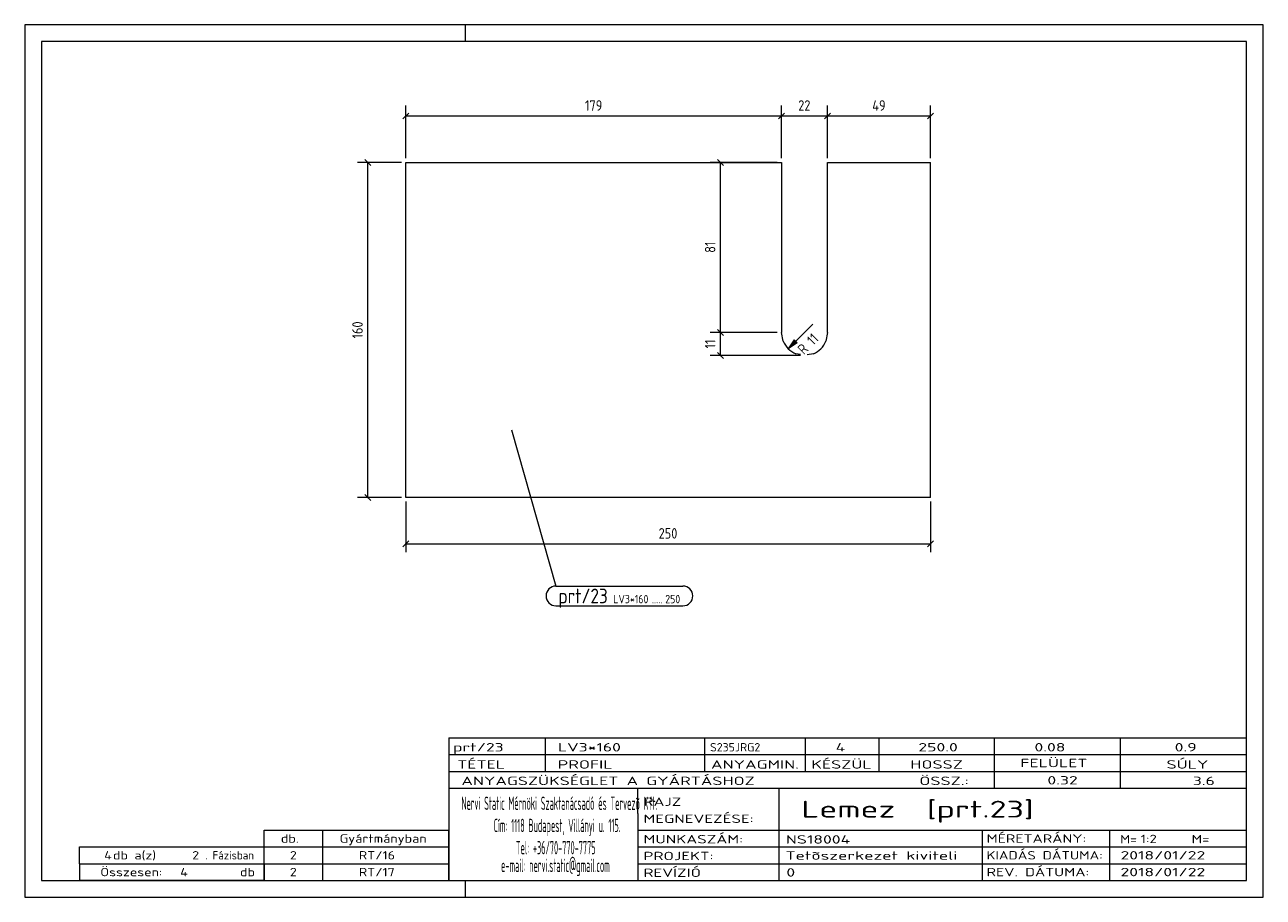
# Model space of a CAD drawing. Header units: millimetres. Extents: x 1 to 296, y 1 to 209.
import ezdxf

# ---------------------------------------------------------------- set-up
doc = ezdxf.new("R2010")
doc.units = ezdxf.units.MM
doc.header["$LTSCALE"] = 0.6
doc.linetypes.add('XKITLINE00', pattern=[0])
for name, color, linetype, lineweight in [('DrawingSheet', 5, 'Continuous', 0), ('OtherObjectType', 1, 'Continuous', 0), ('Part', 2, 'Continuous', 0), ('PartMark', 3, 'Continuous', 0), ('Z-DIMENSIONS', 1, 'Continuous', 0)]:
    doc.layers.add(name, color=color, linetype=linetype, lineweight=lineweight)
doc.styles.add('ISOCPEUR', font='ISOCPEUR.TTF')

msp = doc.modelspace()

# ---------------------------------------------------------------- hatches: boundary and pattern name
at = {"layer": 'Z-DIMENSIONS'}
msp.add_hatch(color=7, dxfattribs=at).paths.add_polyline_path([(184.98, 133.18), (182.86, 131.77), (184.27, 133.89)], flags=17)

# ---------------------------------------------------------------- linework, layer by layer
at = {"layer": 'DrawingSheet', "color": 2, "linetype": 'XKITLINE00', "lineweight": 0}
for p, q in [((296, 209), (1, 209)), ((1, 209), (1, 1)), ((106, 205), (106, 209)), ((296, 1), (296, 209)), ((106, 1), (106, 5)), ((1, 1), (296, 1))]:
    msp.add_line(p, q, dxfattribs=at)
at = {"layer": 'DrawingSheet', "color": 3, "linetype": 'XKITLINE00', "lineweight": 0}
for p, q in [((292, 205), (5, 205)), ((5, 205), (5, 5)), ((292, 5), (292, 205)), ((5, 5), (292, 5))]:
    msp.add_line(p, q, dxfattribs=at)
at = {"layer": 'OtherObjectType', "color": 7, "linetype": 'XKITLINE00', "lineweight": 0}
for p, q in [((102, 39), (292, 39)), ((102, 39), (102, 35)), ((102, 39), (292, 39)), ((125, 35), (125, 39)), ((163, 35), (163, 39)), ((187, 35), (187, 39)), ((204.5, 35), (204.5, 39)), ((232, 35), (232, 39)), ((262, 35), (262, 39)), ((292, 35), (292, 39)), ((102, 35), (292, 35)), ((102, 35), (102, 5)), ((102, 35), (292, 35)), ((125, 31), (125, 35)), ((163, 31), (163, 35)), ((187, 31), (187, 35)), ((204.5, 31), (204.5, 35)), ((232, 31), (232, 35)), ((262, 31), (262, 35)), ((292, 31), (292, 35)), ((102, 31), (292, 31)), ((232, 27), (232, 31)), ((262, 27), (262, 31)), ((292, 27), (292, 31)), ((102, 27), (292, 27)), ((147, 21), (147, 27)), ((180.7, 17), (180.7, 27)), ((292, 21), (292, 27)), ((147, 21), (147, 5)), ((292, 17), (292, 21)), ((58, 17), (102, 17)), ((58, 13), (58, 17)), ((72, 13), (72, 17)), ((102, 13), (102, 17)), ((147, 17), (292, 17)), ((180.7, 5), (180.7, 17)), ((229.16, 13), (229.16, 17)), ((259.5, 5), (259.5, 17)), ((292, 13), (292, 17)), ((14, 9), (14, 13)), ((14, 13), (58, 13)), ((14, 13), (58, 13)), ((58, 9), (58, 13)), ((58, 13), (102, 13)), ((58, 9), (58, 13)), ((72, 9), (72, 13)), ((102, 9), (102, 13)), ((147, 13), (292, 13)), ((229.16, 5), (229.16, 13)), ((292, 9), (292, 13)), ((14, 9), (58, 9)), ((14, 9), (14, 5)), ((14, 9), (58, 9)), ((58, 9), (58, 5)), ((58, 9), (102, 9)), ((58, 5), (58, 9)), ((72, 5), (72, 9)), ((102, 5), (102, 9)), ((147, 9), (292, 9)), ((292, 5), (292, 9)), ((58, 5), (14, 5)), ((58, 5), (102, 5)), ((102, 5), (292, 5)), ((139.5, 5), (292, 5))]:
    msp.add_line(p, q, dxfattribs=at)
at = {"layer": 'Part', "color": 2, "linetype": 'XKITLINE00', "lineweight": 0}
for p, q in [((91.75, 176.18), (181.24, 176.18)), ((91.75, 96.32), (91.75, 176.18)), ((181.24, 176.18), (181.25, 135.66)), ((192.24, 176.17), (216.75, 176.18)), ((192.24, 135.66), (192.24, 176.17)), ((216.75, 96.32), (216.75, 176.18)), ((181.67, 133.55), (181.25, 135.66)), ((192.24, 135.66), (191.83, 133.55)), ((185.74, 130.36), (184.64, 130.57)), ((188.85, 130.57), (187.39, 130.28)), ((216.75, 96.32), (91.75, 96.32))]:
    msp.add_line(p, q, dxfattribs=at)
for centre, start, end in [((186.75, 135.66), 202.5093, 247.5085), ((186.74, 135.66), 292.5069, 337.5046)]:
    msp.add_arc(centre, 5.5, start, end, dxfattribs=at)
at = {"layer": 'PartMark', "color": 7, "linetype": 'XKITLINE00', "lineweight": 0}
for p, q in [((116.9, 112.44), (127.51, 75.18)), ((127.51, 75.18), (157.77, 75.18)), ((127.51, 70.48), (157.77, 70.48))]:
    msp.add_line(p, q, dxfattribs=at)
for centre, start, end in [((127.51, 72.83), 90, 270), ((157.77, 72.83), 270, 90)]:
    msp.add_arc(centre, 2.35, start, end, dxfattribs=at)
at = {"layer": 'Z-DIMENSIONS', "color": 7, "linetype": 'XKITLINE00', "lineweight": 0}
for p, q in [((91.75, 177.18), (91.75, 189.75)), ((181.24, 177.18), (181.24, 189.75)), ((181.24, 177.18), (181.24, 189.75)), ((192.24, 177.17), (192.24, 189.75)), ((192.24, 177.17), (192.24, 189.75)), ((216.75, 177.18), (216.75, 189.75)), ((92.46, 187.96), (91.04, 186.54)), ((91.75, 187.25), (181.24, 187.25)), ((181.95, 187.96), (180.53, 186.54)), ((181.95, 187.96), (180.53, 186.54)), ((181.24, 187.25), (192.24, 187.25)), ((192.95, 187.96), (191.53, 186.54)), ((192.95, 187.96), (191.53, 186.54)), ((192.24, 187.25), (216.75, 187.25)), ((217.45, 187.96), (216.04, 186.54)), ((90.75, 176.18), (80.25, 176.18)), ((82.04, 176.88), (83.46, 175.47)), ((82.75, 96.32), (82.75, 176.18)), ((180.25, 176.18), (164.25, 176.18)), ((166.04, 176.88), (167.46, 175.47)), ((166.75, 135.66), (166.75, 176.18)), ((166.04, 136.36), (167.46, 134.95)), ((166.04, 136.36), (167.46, 134.95)), ((182.86, 131.77), (188.68, 137.59)), ((180.25, 135.66), (164.25, 135.66)), ((180.25, 135.66), (164.25, 135.66)), ((166.75, 130.16), (166.75, 135.66)), ((184.27, 133.89), (182.86, 131.77)), ((184.98, 133.18), (182.86, 131.77)), ((184.27, 133.89), (184.98, 133.18)), ((185.75, 130.16), (164.25, 130.16)), ((166.04, 130.86), (167.46, 129.45)), ((90.75, 96.32), (80.25, 96.32)), ((82.04, 97.03), (83.46, 95.62)), ((91.75, 95.32), (91.75, 83.25)), ((216.75, 95.32), (216.75, 83.25)), ((92.46, 85.96), (91.04, 84.54)), ((217.45, 85.96), (216.04, 84.54)), ((91.75, 85.25), (216.75, 85.25))]:
    msp.add_line(p, q, dxfattribs=at)
msp.add_arc((186.75, 135.66), 5.5, 202.5093, 247.5085, dxfattribs=at)
at = {"layer": 'Z-DIMENSIONS', "color": 3}
for p in [(91.75, 187.25), (181.24, 187.25), (181.24, 187.25), (192.24, 187.25), (192.24, 187.25), (216.75, 187.25), (82.75, 176.18), (166.75, 176.18), (166.75, 135.66), (166.75, 135.66), (166.75, 130.16), (82.75, 96.32), (91.75, 85.25), (216.75, 85.25)]:
    msp.add_point(p, dxfattribs=at)

# ---------------------------------------------------------------- texts
at = {"layer": 'OtherObjectType', "color": 7, "style": 'ISOCPEUR'}
for s, height, width, p in [('prt/23', 2, 1.525501, (103, 35.76)), ('LV3*160', 2, 1.525501, (128, 35.76)), ('S235JRG2', 2, 1.02, (164.22, 35.76)), ('4', 2, 1.525501, (194.16, 35.76)), ('250.0', 2, 1.525501, (213.86, 35.76)), ('0.08', 2, 1.525501, (241.51, 35.76)), ('0.9', 2, 1.525501, (274.91, 35.76)), ('TÉTEL', 2, 1.525501, (104, 31.66)), ('PROFIL', 2, 1.525501, (127.96, 31.66)), ('ANYAGMIN.', 2, 1.525501, (164.47, 31.66)), ('KÉSZÜL', 2, 1.525501, (188.37, 31.66)), ('HOSSZ', 2, 1.525501, (211.96, 31.66)), ('FELÜLET', 2, 1.525501, (238.13, 32)), ('SÚLY', 2, 1.525501, (272.96, 31.66)), ('ANYAGSZÜKSÉGLET A GYÁRTÁSHOZ', 2, 1.525501, (105, 27.75)), ('ÖSSZ.:', 2, 1.525501, (214.1, 27.75)), ('0.32', 2, 1.525501, (244.59, 27.88)), ('3.6', 2, 1.525501, (279.22, 27.75)), ('Nervi Static Mérnöki\xa0Szaktanácsadó\xa0és\xa0Tervezõ Kft.', 3.1765, 0.403093, (105, 21.82)), ('RAJZ', 2, 1.445, (148.38, 22.78)), ('Lemez  [prt.23]', 4, 1.474651, (186, 20)), ('MEGNEVEZÉSE:', 2, 1.445, (148.38, 18.72)), ('Cím:\xa01118 Budapest, Villányi u. 115.', 3.1765, 0.403093, (112.69, 16.53)), ('db.', 2, 1.211571, (62, 14)), ('Gyártmányban', 2, 1.211571, (76, 14)), ('MUNKASZÁM:', 2, 1.445, (148.38, 13.84)), ('NS18004', 2, 1.525501, (182.28, 13.78)), ('MÉRETARÁNY:', 2, 1.36, (230.1, 14)), ('M=', 2, 1.211571, (261.91, 13.84)), ('1:2', 2, 1.275, (266.79, 13.9)), ('M=', 2, 1.275, (278.95, 13.87)), ('4', 2, 1.211571, (19.9, 10)), ('db a(z)', 2, 1.211571, (22, 10)), ('2', 2, 1.211571, (40.86, 10)), ('. Fázisban', 2, 0.935, (44, 10)), ('2', 2, 1.211571, (64.14, 10)), ('RT/16', 2, 1.211571, (80.57, 10)), ('Tel:\xa0+36/70-770-7775', 3.1765, 0.403093, (117.97, 11.24)), ('PROJEKT:', 2, 1.445, (148.38, 9.84)), ('Tetõszerkezet kiviteli ', 2, 1.525501, (182.2, 9.94)), ('KIADÁS DÁTUMA:', 2, 1.275, (230.1, 10)), ('2018/01/22', 2, 1.525501, (262, 10)), ('e-mail:\xa0nervi.static@gmail.com', 3.1765, 0.403093, (114.45, 7)), ('Összesen:            db', 2, 1.211571, (19, 6)), ('4', 2, 1.211571, (38.02, 6)), ('2', 2, 1.211571, (64.14, 6)), ('RT/17', 2, 1.211571, (80.57, 6)), ('REVÍZIÓ', 2, 1.445, (148.38, 5.84)), ('0', 2, 1.525501, (182.41, 5.92)), ('REV. DÁTUMA:', 2, 1.36, (230.1, 6)), ('2018/01/22', 2, 1.525501, (262, 6))]:
    msp.add_text(s, height=height, dxfattribs=dict(at, width=width)).set_placement(p)
at = {"layer": 'PartMark', "color": 3, "style": 'ISOCPEUR', "width": 0.85}
msp.add_text('prt/23', height=3.5, dxfattribs=at).set_placement((128.11, 71.08))
at = {"layer": 'PartMark', "color": 4, "style": 'ISOCPEUR', "width": 0.85}
for s, p in [('LV3*160', (141.19, 71.08)), ('.....', (150.38, 71.08)), ('250', (153.56, 71.08))]:
    msp.add_text(s, height=2, dxfattribs=at).set_placement(p)
at = {"layer": 'Z-DIMENSIONS', "color": 3, "style": 'ISOCPEUR', "width": 0.85}
for s, p in [('179', (134.45, 188.5)), ('22', (185.24, 188.5)), ('49', (202.88, 188.5)), ('250', (151.99, 86.5))]:
    msp.add_text(s, height=2.5, dxfattribs=at).set_placement(p)
for s, rotation, p in [('81', 90.0002, (165.5, 154.63)), ('160', 90.0002, (81.5, 134.21)), ('11', 90.0002, (165.5, 131.83)), ('R 11', 45.0116, (186.6, 130.2))]:
    msp.add_text(s, height=2.5, rotation=rotation, dxfattribs=at).set_placement(p)

doc.saveas('drawing.dxf')
